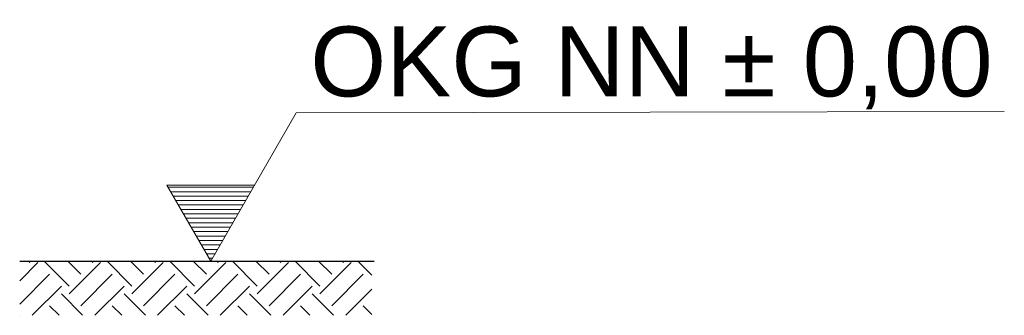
# Model space of a CAD drawing. Header units: millimetres. Extents: x -2065 to 128713, y -54195 to 32418.
# Tile 24 of 61: x 18776 to 20186, y -15691 to -15268. Entities that reach past the tile are written whole.
import ezdxf

# ---------------------------------------------------------------- set-up
doc = ezdxf.new("R2010")
doc.units = ezdxf.units.MM
doc.layers.add('Beschriftung', color=7, linetype='Continuous')
doc.styles.add('LBB3.5M1000', font='isocp.shx', dxfattribs={"height": 3.5})

msp = doc.modelspace()

# ---------------------------------------------------------------- hatches: boundary and pattern name
at = {"lineweight": 5}
h = msp.add_hatch(dxfattribs=at)
h.set_pattern_fill('EARTH', color=256, scale=10, angle=45)
h.set_pattern_definition([(45, (1369.034, 8462.81), (7e-15, 89.80256), [63.5, -63.5]), (45, (1352.196, 8479.65), (7e-15, 89.80256), [63.5, -63.5]), (45, (1335.36, 8496.49), (7e-15, 89.80256), [63.5, -63.5]), (135, (1335.36, 8507.714), (-89.80256, 7e-15), [63.5, -63.5]), (135, (1352.196, 8524.55), (-89.80256, 7e-15), [63.5, -63.5]), (135, (1369.034, 8541.39), (-89.80256, 7e-15), [63.5, -63.5])])
h.paths.add_polyline_path([(18776.02774, -15613.5024), (19280.29539, -15613.5024), (19280.29539, -15690.84546), (18776.02774, -15690.84546)])
at = {"layer": 'Beschriftung', "lineweight": 5}
h = msp.add_hatch(dxfattribs=at)
h.set_pattern_fill('LINE', color=256, scale=2)
h.set_pattern_definition([(0, (18799.581, 16629.6434), (0, 6.35), [])])
h.paths.add_polyline_path([(19049.58105, -15613.5024), (18986.88748, -15504.91397), (19112.27461, -15504.91397)])

# ---------------------------------------------------------------- linework, layer by layer
msp.add_line((18776.02774, -15613.5024), (19283.72477, -15613.5024))
for p, q in [((19172.11287, -15401.27105), (20186.27968, -15399.36109)), ((19049.58105, -15613.5024), (19172.11287, -15401.27105)), ((19112.27461, -15504.91397), (18986.88748, -15504.91397)), ((18986.88748, -15504.91397), (19049.58105, -15613.5024))]:
    msp.add_line(p, q, dxfattribs=at)

# ---------------------------------------------------------------- texts
at = {"layer": 'Beschriftung', "insert": (19192.31653, -15277.80584), "char_height": 100, "attachment_point": 1, "style": 'LBB3.5M1000'}
msp.add_mtext_dynamic_manual_height_columns('{\\fArial|b0|i0|c0|p34;OKG NN %%P 0,00}', width=993.9631465, gutter_width=17.5, heights=[0], dxfattribs=at)

doc.saveas('drawing.dxf')
